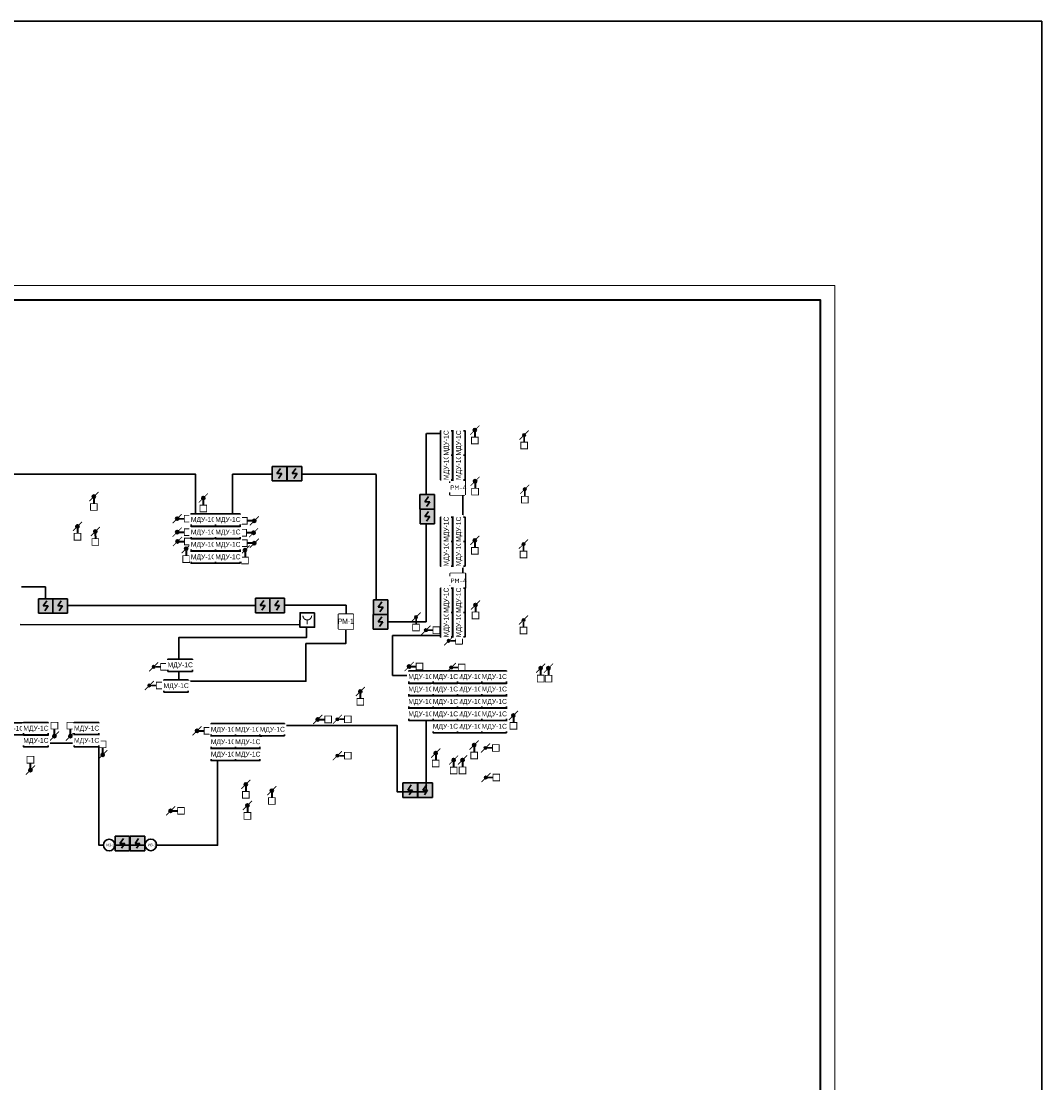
# Model space of a CAD drawing. Header units: millimetres. Extents: x 303602 to 13248484, y -10200551 to -26241.
# Tile 49 of 51: x 1017300 to 1052378, y -84819 to -48338. Entities that reach past the tile are written whole.
import ezdxf
from ezdxf.enums import TextEntityAlignment as Align

# ---------------------------------------------------------------- set-up
doc = ezdxf.new("R2010")
doc.units = ezdxf.units.MM
doc.set_wipeout_variables(frame=1)
for name, color, linetype, lineweight in [('_АПС_Оборудование', 1, 'Continuous', 30), ('RC-Извещатели_пожарные', 1, 'Continuous', 30), ('Воздуховоды', 7, 'Continuous', 18), ('Рамка', 7, 'Continuous', 18), ('СОУЭ', 1, 'Continuous', 30), ('СС-011-ПОЖ-СИГНАЛИЗАЦИЯ', 1, 'Continuous', 30), ('УГО АПС и АПЗ$0$_АПС_Оборудование', 1, 'Continuous', 30), ('УГО АПС и АПЗ$0$АПС', 1, 'Continuous', 50), ('УГО АПС и АПЗ$0$СС-011-ПОЖ-СИГНАЛИЗАЦИЯ', 1, 'Continuous', 30)]:
    doc.layers.add(name, color=color, linetype=linetype, lineweight=lineweight)
doc.layers.add('АПС', color=5, linetype='Continuous')
doc.layers.add('формат', color=250, linetype='Continuous')
doc.styles.add('Arial', font='arial.ttf', dxfattribs={"width": 0.9, "height": 700})
doc.styles.add('Arial Narrow', font='ARIALN.TTF', dxfattribs={"width": 0.9, "height": 600})
doc.styles.add('Arial_2', font='arial.ttf', dxfattribs={"width": 0.9, "height": 400})
doc.styles.add('CP.Text', font='arial.ttf')
doc.styles.add('ISOCPEUR', font='isocpeur.ttf', dxfattribs={"height": 300})
doc.styles.get("Standard").update_dxf_attribs({"font": 'isocpeur.ttf', "width": 0.9})

# ---------------------------------------------------------------- blocks, each defined once
blk = doc.blocks.new('*U39')
at = {"color": 0, "lineweight": 0}
blk.add_lwpolyline([(-594, 0), (0, 0), (0, 420), (-594, 420)], close=True, dxfattribs=at)
at = {"lineweight": 40}
blk.add_lwpolyline([(-574, 5), (-5, 5), (-5, 415), (-574, 415)], close=True, dxfattribs=at)
at = {"style": 'Arial', "width": 0.9, "flags": 8}
blk.add_attdef('FORMAT', (-36.87, 1.26), '', height=2.8, dxfattribs=at)
blk = doc.blocks.new('ИП 212-64 прот.R3')
blk.add_wipeout([(2.5, 2.5), (2.5, -2.5), (-2.5, -2.5), (-2.5, 2.5)]).dxf.layer = 'RC-Извещатели_пожарные'
blk.add_wipeout([(-2.5, -2.5), (-2.5, 2.5), (2.5, 2.5), (2.5, -2.5)]).dxf.layer = 'RC-Извещатели_пожарные'
at = {"lineweight": 35, "true_color": 0xffffff}
h = blk.add_hatch(color=7, dxfattribs=at)
h.dxf.hatch_style = 1
h.paths.add_polyline_path([(-2.5, 2.5), (-2.5, -2.5), (2.5, -2.5), (2.5, 2.5)])
at = {"color": 1, "linetype": 'ByBlock', "lineweight": -2}
for p, q in [((0.39, 1.77), (-0.83, 0)), ((-0.83, 0), (0.83, 0)), ((0.83, 0), (-0.31, -1.63))]:
    blk.add_line(p, q, dxfattribs=at)
at = {"layer": 'RC-Извещатели_пожарные', "ltscale": 30}
for p, q in [((-2.5, -2.5), (-2.5, 2.5)), ((-2.5, 2.5), (2.5, 2.5)), ((2.5, 2.5), (2.5, -2.5)), ((2.5, -2.5), (-2.5, -2.5))]:
    blk.add_line(p, q, dxfattribs=at)
blk = doc.blocks.new('RC-UGO-IRA-01')
blk.add_wipeout([(2.5, 2.5), (2.5, -2.5), (-2.5, -2.5), (-2.5, 2.5)]).dxf.layer = 'RC-Извещатели_пожарные'
blk.add_wipeout([(-2.5, -2.5), (-2.5, 2.5), (2.5, 2.5), (2.5, -2.5)]).dxf.layer = 'RC-Извещатели_пожарные'
at = {"layer": 'RC-Извещатели_пожарные', "ltscale": 30}
blk.add_lwpolyline([(2.5, 2.5), (2.5, -2.5), (-2.5, -2.5), (-2.5, 2.5)], close=True, dxfattribs=at)
at = {"layer": 'RC-Извещатели_пожарные', "ltscale": 30, "const_width": 0.375}
blk.add_lwpolyline([(-1.5, 1.5, 1), (1.5, 1.5, 1)], format="xyb", dxfattribs=at)
blk.add_lwpolyline([(0, 0), (0, -1.5)], dxfattribs=at)
at = {"layer": 'RC-Извещатели_пожарные'}
blk.add_attdef('PSTN', text='', height=1.5, dxfattribs=at).set_placement((2.5, 2.5), align=Align.BOTTOM_CENTER)
blk = doc.blocks.new('_МДУ')
at = {"color": 1}
blk.add_wipeout([(-350, 175), (350, 175), (350, -175), (-350, -175)], dxfattribs=at)
at = {"layer": 'АПС', "color": 1, "lineweight": 30, "ltscale": 200}
blk.add_lwpolyline([(350, 175), (-350, 175), (-350, -175), (350, -175)], close=True, dxfattribs=at)
at = {"layer": 'АПС', "color": 0, "lineweight": 30, "ltscale": 200, "insert": (3, -9), "char_height": 140, "width": 668.29, "attachment_point": 5, "style": 'Arial_2', "bg_fill": 2}
blk.add_mtext('МДУ-1С', dxfattribs=at)
blk = doc.blocks.new('УГО АПС и АПЗ$0$РМ-4')
at = {"layer": 'УГО АПС и АПЗ$0$_АПС_Оборудование', "lineweight": 40, "ltscale": 100}
blk.add_lwpolyline([(420, -193), (0, -193), (0, 227), (420, 227)], close=True, dxfattribs=at)
blk.add_wipeout([(0, 227), (420, 227), (420, -193), (0, -193)])
at = {"layer": 'УГО АПС и АПЗ$0$_АПС_Оборудование', "ltscale": 100, "insert": (22, 81), "char_height": 130, "attachment_point": 1, "style": 'ISOCPEUR', "bg_fill": 2}
blk.add_mtext_dynamic_manual_height_columns('\\pxi-0.17961;РМ-4', width=259.74, gutter_width=125000, heights=[0], dxfattribs=at)
blk = doc.blocks.new('УГО АПС и АПЗ$0$РМ-1')
at = {"layer": 'УГО АПС и АПЗ$0$АПС', "color": 1, "lineweight": 30, "ltscale": 100}
blk.add_lwpolyline([(-210, 420), (210, 420), (210, 0), (-210, 0)], close=True, dxfattribs=at)
at = {"layer": 'УГО АПС и АПЗ$0$СС-011-ПОЖ-СИГНАЛИЗАЦИЯ', "color": 1, "lineweight": 30}
blk.add_lwpolyline([(-210, 420), (210, 420), (210, 0), (-210, 0)], close=True, dxfattribs=at)
at = {"color": 1}
blk.add_wipeout([(-210, 420), (210, 420), (210, 0), (-210, 0), (-210, 0)], dxfattribs=at)
at = {"color": 1, "lineweight": 30, "style": 'Arial Narrow', "width": 0.9}
blk.add_text('РМ-1', height=150, dxfattribs=at).set_placement((-4, 219), align=Align.MIDDLE_CENTER)
blk = doc.blocks.new('пд_выт')
at = {"layer": 'Воздуховоды', "true_color": 0xcd6928}
h = blk.add_hatch(color=32, dxfattribs=at)
h.dxf.hatch_style = 1
h.paths.add_polyline_path([(468770, -40558, 1), (468659, -40558, 1)])
at = {"layer": 'Воздуховоды', "color": 32, "lineweight": 30, "true_color": 0xcd6928}
blk.add_line((468645, -40558), (468472, -40558), dxfattribs=at)
at = {"layer": 'Воздуховоды', "color": 32, "true_color": 0xcd6928, "const_width": 29.5}
blk.add_lwpolyline([(468242, -40674), (468472, -40673), (468472, -40443), (468241, -40443)], close=True, dxfattribs=at)
for points in [[(468558, -40401), (468675, -40519)], [(468754, -40597), (468871, -40714)]]:
    blk.add_lwpolyline(points, dxfattribs=at)
at = {"layer": 'Воздуховоды', "color": 32, "true_color": 0xcd6928}
blk.add_circle((468715, -40558), 55.4, dxfattribs=at)
blk = doc.blocks.new('озк_выт')
at = {"layer": 'УГО АПС и АПЗ$0$_АПС_Оборудование', "ltscale": 200}
h = blk.add_hatch(color=5, dxfattribs=at)
h.dxf.hatch_style = 1
h.paths.add_polyline_path([(468756, -41333, 1), (468645, -41333, 1)])
at = {"color": 5, "const_width": 29.5}
blk.add_lwpolyline([(468544, -41177), (468661, -41294)], dxfattribs=at)
at = {"layer": 'УГО АПС и АПЗ$0$_АПС_Оборудование', "color": 5, "lineweight": 35, "ltscale": 200}
blk.add_line((468631, -41333), (468458, -41334), dxfattribs=at)
at = {"layer": 'УГО АПС и АПЗ$0$_АПС_Оборудование', "color": 5, "const_width": 29.5}
blk.add_lwpolyline([(468227, -41449), (468458, -41449), (468458, -41218), (468227, -41218)], close=True, dxfattribs=at)
blk.add_lwpolyline([(468740, -41373), (468857, -41490)], dxfattribs=at)
at = {"layer": 'УГО АПС и АПЗ$0$_АПС_Оборудование', "color": 5}
blk.add_circle((468700, -41333), 55.4, dxfattribs=at)
blk = doc.blocks.new('озк_пр')
at = {"layer": 'УГО АПС и АПЗ$0$_АПС_Оборудование', "ltscale": 200}
h = blk.add_hatch(color=1, dxfattribs=at)
h.dxf.hatch_style = 1
h.paths.add_polyline_path([(468761, -41723, 1), (468650, -41723, 1)])
at = {"color": 1, "const_width": 29.5}
blk.add_lwpolyline([(468549, -41567), (468666, -41684)], dxfattribs=at)
at = {"layer": 'УГО АПС и АПЗ$0$_АПС_Оборудование', "color": 1, "lineweight": 35, "ltscale": 200}
blk.add_line((468636, -41723), (468463, -41723), dxfattribs=at)
at = {"layer": 'УГО АПС и АПЗ$0$_АПС_Оборудование', "color": 1, "const_width": 29.5}
blk.add_lwpolyline([(468233, -41839), (468463, -41839), (468463, -41608), (468232, -41608)], close=True, dxfattribs=at)
blk.add_lwpolyline([(468745, -41762), (468862, -41880)], dxfattribs=at)
at = {"layer": 'УГО АПС и АПЗ$0$_АПС_Оборудование', "color": 1}
blk.add_circle((468706, -41723), 55.4, dxfattribs=at)
blk = doc.blocks.new('ИЗ-1')
blk.add_wipeout([(469979, -66893), (470179, -67093), (470379, -66893), (470179, -66693)])
blk.add_circle((470179, -66893), 200)
at = {"layer": 'УГО АПС и АПЗ$0$СС-011-ПОЖ-СИГНАЛИЗАЦИЯ', "color": 1, "style": 'CP.Text', "width": 0.8}
blk.add_text('ИЗ-1', height=90, dxfattribs=at).set_placement((470079, -66939))

msp = doc.modelspace()

# ---------------------------------------------------------------- linework, layer by layer
at = {"layer": 'Рамка'}
msp.add_lwpolyline([(987867, -98921), (1044767, -98921), (1044767, -57921), (987867, -57921)], close=True, dxfattribs=at)
at = {"layer": 'СС-011-ПОЖ-СИГНАЛИЗАЦИЯ', "lineweight": 30}
for p, q in [((1031221, -62508), (1031221, -68974)), ((1031695, -62508), (1031227, -62508)), ((1029500, -63904), (1024562, -63904)), ((1024562, -63906), (1024562, -65245)), ((1029500, -68222), (1029500, -63916)), ((1017304, -67777), (1018139, -67777)), ((1031218, -68974), (1029631, -68974)), ((1030063, -70822), (1030063, -69444)), ((1030063, -69444), (1031710, -69444)), ((1030631, -70822), (1030063, -70822)), ((1018222, -73153), (1019124, -73153))]:
    msp.add_line(p, q, dxfattribs=at)
msp.add_lwpolyline([(1023291, -65273), (1023291, -63905), (1016204, -63905)], dxfattribs=at)

# ---------------------------------------------------------------- block references
for name, p, rotation in [('озк_выт', (991558, -531090), 90), ('пд_выт', (994028, -531275), 90), ('озк_выт', (978462, -533374), 90), ('озк_выт', (982225, -533425), 90), ('пд_выт', (994050, -533137), 90), ('озк_выт', (977899, -534397), 90), ('озк_выт', (978514, -534576), 90), ('озк_выт', (991558, -534880), 90), ('озк_выт', (981637, -535164), 90), ('озк_выт', (983659, -535215), 90), ('пд_выт', (994007, -535021), 90), ('озк_выт', (991581, -537100), 90), ('пд_выт', (990312, -537531), 90), ('пд_выт', (994007, -537632), 90), ('озк_выт', (993820, -539272), 90), ('озк_выт', (994089, -539273), 90), ('озк_пр', (987232, -540077), 90), ('озк_выт', (992883, -540897), 90), ('озк_выт', (1059773, 395795), 270), ('озк_выт', (1060323, 395795), 270), ('озк_выт', (1061434, 395154), 270), ('озк_выт', (990213, -542188), 90), ('озк_выт', (991535, -541915), 90), ('озк_выт', (1058949, 394625), 270), ('озк_выт', (990829, -542430), 90), ('озк_выт', (991136, -542427), 90), ('озк_выт', (983688, -543265), 90), ('озк_выт', (984580, -543479), 90), ('озк_выт', (983741, -543991), 90)]:
    msp.add_blockref(name, p, dxfattribs=dict(at, rotation=rotation))
at = {"layer": 'СС-011-ПОЖ-СИГНАЛИЗАЦИЯ', "lineweight": 30, "xscale": -1}
for name, p in [('озк_выт', (1491362, -24100)), ('озк_выт', (1491362, -24562)), ('озк_выт', (1491372, -24883)), ('пд_выт', (1499923, -28710)), ('пд_выт', (1500706, -29073)), ('пд_выт', (1490567, -29969)), ('озк_пр', (1499338, -28792)), ('пд_выт', (1500795, -29991)), ('пд_выт', (1490417, -30608)), ('озк_пр', (1496196, -30609)), ('пд_выт', (1496882, -31770)), ('озк_пр', (1492048, -31003)), ('пд_выт', (1501972, -32755)), ('пд_выт', (1496882, -33020)), ('пд_выт', (1501987, -33770)), ('озк_пр', (1491140, -33750))]:
    msp.add_blockref(name, p, dxfattribs=at)
at = {"layer": 'СС-011-ПОЖ-СИГНАЛИЗАЦИЯ', "lineweight": 30, "xscale": -1, "rotation": 180}
for p in [(556611, -106842), (556586, -107251), (556611, -107609)]:
    msp.add_blockref('озк_выт', p, dxfattribs=at)
at = {"layer": 'формат', "xscale": 100, "yscale": 100, "zscale": 100}
msp.add_blockref('*U39', (1045267, -99421), dxfattribs=at)

# ---------------------------------------------------------------- next in the draw order: block references
at = {"layer": '_АПС_Оборудование', "color": 0, "lineweight": 30, "xscale": 1.2, "yscale": 1.2, "zscale": 1.2}
for p in [(1023561, -66330), (1031037, -71300), (1032717, -71300), (1016963, -72655)]:
    msp.add_blockref('_МДУ', p, dxfattribs=at)
at = {"layer": '_АПС_Оборудование', "color": 0, "lineweight": 30, "xscale": 1.2, "yscale": 1.2, "zscale": 1.2, "rotation": 90}
for p in [(1031919, -66640), (1031919, -69079)]:
    msp.add_blockref('_МДУ', p, dxfattribs=at)
at = {"layer": 'RC-Извещатели_пожарные', "xscale": 99.99999999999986, "yscale": 99.99999999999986, "zscale": 99.99999999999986, "rotation": 359.9525678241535}
msp.add_blockref('RC-UGO-IRA-01', (1027132, -68914), dxfattribs=at)
at = {"layer": 'СОУЭ', "color": 6, "xscale": 100, "yscale": 100, "zscale": 100}
for p in [(1026696, -63886), (1031256, -64852), (1018139, -68433), (1025600, -68418), (1029653, -68472), (1030666, -74761), (1020775, -76598)]:
    msp.add_blockref('ИП 212-64 прот.R3', p, dxfattribs=at)
at = {"layer": 'УГО АПС и АПЗ$0$_АПС_Оборудование', "color": 1, "lineweight": 15, "xscale": 1.2, "yscale": 1.2, "zscale": 1.2}
for p in [(1032047, -64388), (1032053, -67588)]:
    msp.add_blockref('УГО АПС и АПЗ$0$РМ-4', p, dxfattribs=at)
at = {"layer": 'УГО АПС и АПЗ$0$_АПС_Оборудование', "lineweight": 15, "xscale": 1.2, "yscale": 1.2, "zscale": 1.2}
msp.add_blockref('УГО АПС и АПЗ$0$РМ-1', (1028462, -69221), dxfattribs=at)

# ---------------------------------------------------------------- next in the draw order: linework, layer by layer
at = {"layer": 'СС-011-ПОЖ-СИГНАЛИЗАЦИЯ', "lineweight": 30}
for p, q in [((1032483, -65390), (1032483, -64641)), ((1032483, -67295), (1032483, -67079)), ((1018139, -67777), (1018139, -68188)), ((1028464, -68406), (1028464, -68714)), ((1026882, -69081), (1017267, -69073))]:
    msp.add_line(p, q, dxfattribs=at)
msp.add_lwpolyline([(1027105, -69189), (1027105, -69522), (1022717, -69522), (1022717, -71021), (1027086, -71021), (1027086, -69726), (1028456, -69726), (1028456, -69263)], dxfattribs=at)

# ---------------------------------------------------------------- next in the draw order: block references
at = {"layer": '_АПС_Оборудование', "color": 0, "lineweight": 30, "xscale": 1.2, "yscale": 1.2, "zscale": 1.2, "rotation": 90}
for p in [(1031917, -63673), (1031919, -65800), (1031919, -68239)]:
    msp.add_blockref('_МДУ', p, dxfattribs=at)
at = {"layer": '_АПС_Оборудование', "color": 0, "lineweight": 30, "xscale": 1.2, "yscale": 1.2, "zscale": 1.2}
for p in [(1023561, -65903), (1031037, -70873), (1032717, -70873), (1017802, -73068)]:
    msp.add_blockref('_МДУ', p, dxfattribs=at)
at = {"layer": 'СОУЭ', "color": 6, "xscale": 100, "yscale": 100, "zscale": 100}
for p in [(1026174, -63886), (1031257, -65361), (1018639, -68433), (1026100, -68418), (1029651, -68978), (1031187, -74761), (1021296, -76598)]:
    msp.add_blockref('ИП 212-64 прот.R3', p, dxfattribs=at)
at = {"layer": 'СС-011-ПОЖ-СИГНАЛИЗАЦИЯ', "lineweight": 30, "rotation": 90}
msp.add_blockref('озк_выт', (991566, -532848), dxfattribs=at)

# ---------------------------------------------------------------- next in the draw order: linework, layer by layer
at = {"layer": 'СС-011-ПОЖ-СИГНАЛИЗАЦИЯ', "lineweight": 30}
for p, q in [((1018896, -68419), (1025343, -68419)), ((1026345, -68406), (1028464, -68406))]:
    msp.add_line(p, q, dxfattribs=at)
msp.add_lwpolyline([(1031223, -72366), (1031223, -74818), (1030216, -74818), (1030216, -72540), (1026351, -72540), (1024047, -72540), (1024047, -76657), (1019971, -76657), (1019971, -72945)], dxfattribs=at)

# ---------------------------------------------------------------- next in the draw order: block references
at = {"layer": '_АПС_Оборудование', "color": 0, "lineweight": 30, "xscale": 1.2, "yscale": 1.2, "zscale": 1.2, "rotation": 90}
for p in [(1031917, -62833), (1032347, -66640), (1032347, -69079)]:
    msp.add_blockref('_МДУ', p, dxfattribs=at)
at = {"layer": '_АПС_Оборудование', "color": 0, "lineweight": 30, "xscale": 1.2, "yscale": 1.2, "zscale": 1.2}
for p in [(1024401, -66330), (1022762, -70470), (1022622, -71185), (1033557, -71300), (1017803, -72648)]:
    msp.add_blockref('_МДУ', p, dxfattribs=at)

# ---------------------------------------------------------------- next in the draw order: block references
at = {"layer": '_АПС_Оборудование', "color": 0, "lineweight": 30, "xscale": 1.2, "yscale": 1.2, "zscale": 1.2, "rotation": 90}
for p in [(1032345, -63673), (1032347, -65800), (1032347, -68239)]:
    msp.add_blockref('_МДУ', p, dxfattribs=at)
at = {"layer": '_АПС_Оборудование', "color": 0, "lineweight": 30, "xscale": 1.2, "yscale": 1.2, "zscale": 1.2}
for p in [(1024401, -65903), (1023561, -66758), (1033557, -70873), (1032717, -71727), (1019545, -72646), (1024246, -72685)]:
    msp.add_blockref('_МДУ', p, dxfattribs=at)

# ---------------------------------------------------------------- next in the draw order: block references
at = {"layer": '_АПС_Оборудование', "color": 0, "lineweight": 30, "xscale": 1.2, "yscale": 1.2, "zscale": 1.2, "rotation": 90}
msp.add_blockref('_МДУ', (1032345, -62833), dxfattribs=at)
at = {"layer": '_АПС_Оборудование', "color": 0, "lineweight": 30, "xscale": 1.2, "yscale": 1.2, "zscale": 1.2}
for p in [(1023561, -65476), (1024401, -66758), (1031877, -71300), (1033557, -71727), (1025086, -72685), (1019545, -73066)]:
    msp.add_blockref('_МДУ', p, dxfattribs=at)

# ---------------------------------------------------------------- next in the draw order: block references
for p in [(1024401, -65476), (1031877, -70873), (1031037, -71727), (1024246, -73112)]:
    msp.add_blockref('_МДУ', p, dxfattribs=at)

# ---------------------------------------------------------------- next in the draw order: block references
for p in [(1031877, -71727), (1025086, -73112)]:
    msp.add_blockref('_МДУ', p, dxfattribs=at)

# ---------------------------------------------------------------- next in the draw order: block references
for p in [(1031037, -72155), (1032717, -72155), (1025926, -72685), (1024246, -73539)]:
    msp.add_blockref('_МДУ', p, dxfattribs=at)

# ---------------------------------------------------------------- next in the draw order: block references
for p in [(1033557, -72155), (1025086, -73539)]:
    msp.add_blockref('_МДУ', p, dxfattribs=at)

# ---------------------------------------------------------------- next in the draw order: block references
msp.add_blockref('_МДУ', (1032717, -72582), dxfattribs=at)

# ---------------------------------------------------------------- next in the draw order: block references
for p in [(1031877, -72155), (1033557, -72582)]:
    msp.add_blockref('_МДУ', p, dxfattribs=at)

# ---------------------------------------------------------------- next in the draw order: block references
msp.add_blockref('_МДУ', (1031877, -72582), dxfattribs=at)

# ---------------------------------------------------------------- next in the draw order: linework, layer by layer
at = {"layer": 'RC-Извещатели_пожарные', "lineweight": 30}
msp.add_lwpolyline([(329285, -48338), (1052378, -48338), (1052378, -104490), (329285, -104490)], close=True, dxfattribs=at)

# ---------------------------------------------------------------- next in the draw order: block references
for p in [(550145, -9756), (551575, -9751)]:
    msp.add_blockref('ИЗ-1', p, dxfattribs=at)

doc.saveas('drawing.dxf')
